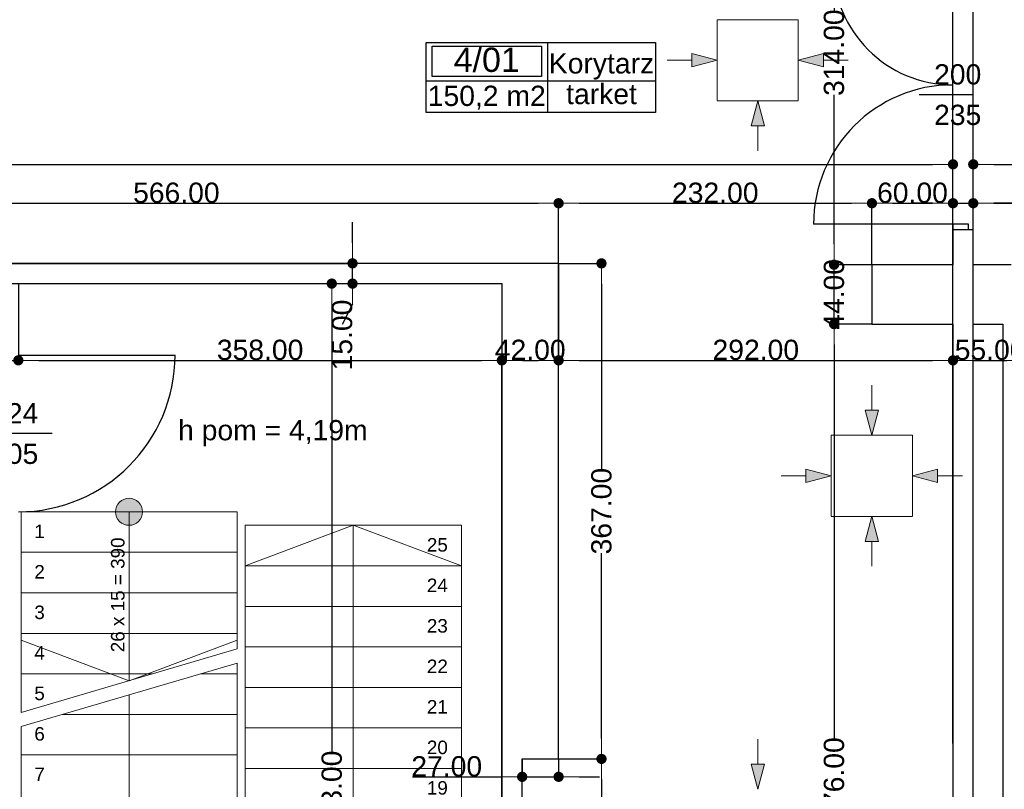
# Model space of a CAD drawing. Header units: millimetres. Extents: x -175445 to -20415, y -559200 to 231527.
# Tile 70 of 256: x -132818 to -125528, y -167316 to -161616. Entities that reach past the tile are written whole.
import ezdxf
from ezdxf.enums import TextEntityAlignment as Align

# ---------------------------------------------------------------- set-up
doc = ezdxf.new("R2010")
doc.units = ezdxf.units.MM
doc.header["$MEASUREMENT"] = 0
for name, color, linetype in [('Drzwi', 7, 'Continuous'), ('Linia', 7, 'Continuous'), ('Obiekt', 7, 'Continuous'), ('Strefa', 9, 'Continuous'), ('Słup', 7, 'Continuous'), ('Tekst', 7, 'Continuous'), ('Wymiary', 9, 'Continuous'), ('Ściana', 7, 'Continuous')]:
    doc.layers.add(name, color=color, linetype=linetype)
doc.styles.add('Arial', font='txt')
doc.styles.add('Times new roman', font='txt')
doc.dimstyles.new('GENERATED_STYLE__1', dxfattribs={"dimtxt": 150, "dimasz": 152, "dimexe": 0.18, "dimexo": 0, "dimgap": 0.09, "dimtad": 1, "dimtih": 1, "dimtoh": 1, "dimlfac": 0.1, "dimzin": 0, "dimdsep": 46, "dimtxsty": 'Arial', "dimblk": 'ARROWHEAD_11', "dimblk1": 'ARROWHEAD_11', "dimblk2": 'ARROWHEAD_11', "dimcen": 0.09, "dimclrd": 256, "dimclre": 256, "dimclrt": 256, "dimazin": 0, "dimtfac": 1, "dimtdec": 4, "dimtmove": 0, "dimatfit": 3, "dimfxl": 1, "dimtolj": 1, "dimtzin": 0, "dimarcsym": 0})
doc.dimstyles.new('GENERATED_STYLE__2', dxfattribs={"dimtxt": 150, "dimasz": 152, "dimexe": 0.18, "dimexo": 0, "dimgap": 0.09, "dimtad": 1, "dimlfac": 0.1, "dimzin": 0, "dimdsep": 46, "dimtxsty": 'Arial', "dimblk": 'ARROWHEAD_11', "dimblk1": 'ARROWHEAD_11', "dimblk2": 'ARROWHEAD_11', "dimcen": 0.09, "dimclrd": 256, "dimclre": 256, "dimclrt": 256, "dimazin": 0, "dimtfac": 1, "dimtdec": 4, "dimtmove": 0, "dimatfit": 3, "dimfxl": 1, "dimtolj": 1, "dimtzin": 0, "dimarcsym": 0})

# ---------------------------------------------------------------- blocks, each defined once
blk = doc.blocks.new('Korytarz_4_01_1', base_point=(-128910.6, 33301.9))
at = {"layer": 'Strefa'}
for p, q in [((-129809.2, 33584.8), (-128110, 33584.8)), ((-129809.2, 33066.2), (-129809.2, 33584.8)), ((-129764.2, 33558.8), (-128955.5, 33558.8)), ((-129764.2, 33332.6), (-129764.2, 33558.8)), ((-128955.5, 33558.8), (-128955.5, 33332.6)), ((-128910.6, 33584.8), (-128910.6, 33066.2)), ((-128110, 33584.8), (-128110, 33066.2)), ((-128955.5, 33332.6), (-129764.2, 33332.6)), ((-129809.2, 33301.9), (-128110, 33301.9)), ((-128110, 33066.2), (-129809.2, 33066.2))]:
    blk.add_line(p, q, dxfattribs=at)
at = {"layer": 'Strefa', "style": 'Arial'}
for tag, height, p in [('ROOM_NUMBER', 180, (-129359.9, 33456.9)), ('ROOM_NAME', 150, (-128510.3, 33430.3)), ('ROOM_CALC_AREA', 150, (-129359.9, 33189.9)), ('floor_f', 150, (-128510.3, 33203.2))]:
    blk.add_attdef(tag, text='', height=height, dxfattribs=at).set_placement(p, align=Align.MIDDLE_CENTER)
blk = doc.blocks.new('ARROWHEAD_11')
at = {"color": 0, "linetype": 'Continuous', "lineweight": 0}
blk.add_line((0, 0), (-1, 0), dxfattribs=at)
at = {"color": 0, "linetype": 'Continuous', "lineweight": 0, "const_width": 0.25, "flags": 128}
blk.add_lwpolyline([(-0.125, 0, 1), (0.125, 0, 1)], format="xyb", close=True, dxfattribs=at)
blk = doc.blocks.new('*D1173')
at = {"layer": 'Defpoints', "color": 0}
for p in [(-131398, -160290.6), (-125908, -160639.1), (-125908, -166975.6)]:
    blk.add_point(p, dxfattribs=at)
at = {"layer": 'Wymiary', "lineweight": -2}
for p, q in [((-131398, -160290.6), (-131398, -160639.3)), ((-131246, -160639.1), (-126060, -160639.1)), ((-125908, -166975.6), (-125908, -160639))]:
    blk.add_line(p, q, dxfattribs=at)
at = {"layer": 'Wymiary', "lineweight": -2, "xscale": 152, "yscale": 152, "zscale": 152, "rotation": 180}
blk.add_blockref('ARROWHEAD_11', (-131398, -160639.1), dxfattribs=at)
at = {"layer": 'Wymiary', "lineweight": -2, "xscale": 152, "yscale": 152, "zscale": 152}
blk.add_blockref('ARROWHEAD_11', (-125908, -160639.1), dxfattribs=at)
at = {"layer": 'Wymiary', "lineweight": 13, "insert": (-128766.8, -160562.5), "char_height": 150, "attachment_point": 5, "style": 'Arial'}
blk.add_mtext('\\A1;549.00', dxfattribs=at)
blk = doc.blocks.new('*D1174')
at = {"layer": 'Defpoints', "color": 0}
for p in [(-125758, -160639.1), (-125908, -166975.6), (-125758, -166975.6)]:
    blk.add_point(p, dxfattribs=at)
at = {"layer": 'Wymiary', "lineweight": -2}
for p, q in [((-126703.7, -160639.1), (-126212, -160639.1)), ((-126212, -160639.1), (-126060, -160639.1)), ((-125908, -166975.6), (-125908, -160639)), ((-125908, -160639.1), (-125758, -160639.1)), ((-125758, -166975.6), (-125758, -160639)), ((-125606, -160639.1), (-125454, -160639.1))]:
    blk.add_line(p, q, dxfattribs=at)
at = {"layer": 'Wymiary', "lineweight": -2, "xscale": 152, "yscale": 152, "zscale": 152}
blk.add_blockref('ARROWHEAD_11', (-125908, -160639.1), dxfattribs=at)
at = {"layer": 'Wymiary', "lineweight": -2, "xscale": 152, "yscale": 152, "zscale": 152, "rotation": 180}
blk.add_blockref('ARROWHEAD_11', (-125758, -160639.1), dxfattribs=at)
at = {"layer": 'Wymiary', "lineweight": 13, "insert": (-126457.9, -160562.5), "char_height": 150, "attachment_point": 5, "style": 'Arial'}
blk.add_mtext('\\A1;15.00', dxfattribs=at)
blk = doc.blocks.new('*D1175')
at = {"layer": 'Defpoints', "color": 0}
for p in [(-122048, -160290.6), (-122048, -160639.1), (-125758, -166975.6)]:
    blk.add_point(p, dxfattribs=at)
at = {"layer": 'Wymiary', "lineweight": -2}
for p, q in [((-122048, -160290.6), (-122048, -160639.3)), ((-125758, -166975.6), (-125758, -160639)), ((-125606, -160639.1), (-122200, -160639.1))]:
    blk.add_line(p, q, dxfattribs=at)
at = {"layer": 'Wymiary', "lineweight": -2, "xscale": 152, "yscale": 152, "zscale": 152, "rotation": 180}
blk.add_blockref('ARROWHEAD_11', (-125758, -160639.1), dxfattribs=at)
at = {"layer": 'Wymiary', "lineweight": -2, "xscale": 152, "yscale": 152, "zscale": 152}
blk.add_blockref('ARROWHEAD_11', (-122048, -160639.1), dxfattribs=at)
at = {"layer": 'Wymiary', "lineweight": 13, "insert": (-123903, -160562.4), "char_height": 150, "attachment_point": 5, "style": 'Arial'}
blk.add_mtext('\\A1;371.00', dxfattribs=at)
blk = doc.blocks.new('*D1206')
at = {"layer": 'Defpoints', "color": 0}
for p in [(-128828, -162975.4), (-134488, -163420.7), (-128828, -163420.7)]:
    blk.add_point(p, dxfattribs=at)
at = {"layer": 'Wymiary', "lineweight": -2}
for p, q in [((-134488, -163420.7), (-134488, -162975.2)), ((-134336, -162975.4), (-128980, -162975.4)), ((-128828, -163420.7), (-128828, -162975.2))]:
    blk.add_line(p, q, dxfattribs=at)
at = {"layer": 'Wymiary', "lineweight": -2, "xscale": 152, "yscale": 152, "zscale": 152, "rotation": 180}
blk.add_blockref('ARROWHEAD_11', (-134488, -162975.4), dxfattribs=at)
at = {"layer": 'Wymiary', "lineweight": -2, "xscale": 152, "yscale": 152, "zscale": 152}
blk.add_blockref('ARROWHEAD_11', (-128828, -162975.4), dxfattribs=at)
at = {"layer": 'Wymiary', "lineweight": 13, "insert": (-131658, -162898.7), "char_height": 150, "attachment_point": 5, "style": 'Arial'}
blk.add_mtext('\\A1;566.00', dxfattribs=at)
blk = doc.blocks.new('*D1207')
at = {"layer": 'Defpoints', "color": 0}
for p in [(-126508, -162975.4), (-128828, -163420.7), (-126508, -163430.6)]:
    blk.add_point(p, dxfattribs=at)
at = {"layer": 'Wymiary', "lineweight": -2}
for p, q in [((-128828, -163420.7), (-128828, -162975.2)), ((-128676, -162975.4), (-126660, -162975.4)), ((-126508, -163430.6), (-126508, -162975.2))]:
    blk.add_line(p, q, dxfattribs=at)
at = {"layer": 'Wymiary', "lineweight": -2, "xscale": 152, "yscale": 152, "zscale": 152, "rotation": 180}
blk.add_blockref('ARROWHEAD_11', (-128828, -162975.4), dxfattribs=at)
at = {"layer": 'Wymiary', "lineweight": -2, "xscale": 152, "yscale": 152, "zscale": 152}
blk.add_blockref('ARROWHEAD_11', (-126508, -162975.4), dxfattribs=at)
at = {"layer": 'Wymiary', "lineweight": 13, "insert": (-127668, -162898.6), "char_height": 150, "attachment_point": 5, "style": 'Arial'}
blk.add_mtext('\\A1;232.00', dxfattribs=at)
blk = doc.blocks.new('*D1208')
at = {"layer": 'Defpoints', "color": 0}
for p in [(-125908, -162975.4), (-126508, -163430.6), (-125908, -166975.6)]:
    blk.add_point(p, dxfattribs=at)
at = {"layer": 'Wymiary', "lineweight": -2}
for p, q in [((-126508, -163430.6), (-126508, -162975.2)), ((-126356, -162975.4), (-126060, -162975.4)), ((-125908, -166975.6), (-125908, -162975.2))]:
    blk.add_line(p, q, dxfattribs=at)
at = {"layer": 'Wymiary', "lineweight": -2, "xscale": 152, "yscale": 152, "zscale": 152, "rotation": 180}
blk.add_blockref('ARROWHEAD_11', (-126508, -162975.4), dxfattribs=at)
at = {"layer": 'Wymiary', "lineweight": -2, "xscale": 152, "yscale": 152, "zscale": 152}
blk.add_blockref('ARROWHEAD_11', (-125908, -162975.4), dxfattribs=at)
at = {"layer": 'Wymiary', "lineweight": 13, "insert": (-126208, -162898.7), "char_height": 150, "attachment_point": 5, "style": 'Arial'}
blk.add_mtext('\\A1;60.00', dxfattribs=at)
blk = doc.blocks.new('*D1209')
at = {"layer": 'Defpoints', "color": 0}
for p in [(-125758, -162975.4), (-125908, -166975.6), (-125758, -166975.6)]:
    blk.add_point(p, dxfattribs=at)
at = {"layer": 'Wymiary', "lineweight": -2}
for p, q in [((-126060, -162975.4), (-126212, -162975.4)), ((-125908, -166975.6), (-125908, -162975.2)), ((-125908, -162975.4), (-125758, -162975.4)), ((-125758, -166975.6), (-125758, -162975.2)), ((-125454, -162975.4), (-125606, -162975.4)), ((-124962.4, -162975.4), (-125454, -162975.4))]:
    blk.add_line(p, q, dxfattribs=at)
at = {"layer": 'Wymiary', "lineweight": -2, "xscale": 152, "yscale": 152, "zscale": 152}
blk.add_blockref('ARROWHEAD_11', (-125908, -162975.4), dxfattribs=at)
at = {"layer": 'Wymiary', "lineweight": -2, "xscale": 152, "yscale": 152, "zscale": 152, "rotation": 180}
blk.add_blockref('ARROWHEAD_11', (-125758, -162975.4), dxfattribs=at)
at = {"layer": 'Wymiary', "lineweight": 13, "insert": (-125208.2, -162898.7), "char_height": 150, "attachment_point": 5, "style": 'Arial'}
blk.add_mtext('\\A1;15.00', dxfattribs=at)
blk = doc.blocks.new('*D1210')
at = {"layer": 'Defpoints', "color": 0}
for p in [(-124758, -162975.4), (-124758, -163430.6), (-125758, -166975.6)]:
    blk.add_point(p, dxfattribs=at)
at = {"layer": 'Wymiary', "lineweight": -2}
for p, q in [((-125758, -166975.6), (-125758, -162975.2)), ((-125606, -162975.4), (-124910, -162975.4)), ((-124758, -163430.6), (-124758, -162975.2))]:
    blk.add_line(p, q, dxfattribs=at)
at = {"layer": 'Wymiary', "lineweight": -2, "xscale": 152, "yscale": 152, "zscale": 152, "rotation": 180}
blk.add_blockref('ARROWHEAD_11', (-125758, -162975.4), dxfattribs=at)
at = {"layer": 'Wymiary', "lineweight": -2, "xscale": 152, "yscale": 152, "zscale": 152}
blk.add_blockref('ARROWHEAD_11', (-124758, -162975.4), dxfattribs=at)
at = {"layer": 'Wymiary', "lineweight": 13, "insert": (-125144.2, -162898.7), "char_height": 150, "attachment_point": 5, "style": 'Arial'}
blk.add_mtext('\\A1;100.00', dxfattribs=at)
blk = doc.blocks.new('*D1237')
at = {"layer": 'Defpoints', "color": 0}
for p in [(-142098, -161780.7), (-125908, -162687.4), (-125908, -166975.6)]:
    blk.add_point(p, dxfattribs=at)
at = {"layer": 'Wymiary', "lineweight": -2}
for p, q in [((-142098, -161780.7), (-142098, -162687.5)), ((-141946, -162687.4), (-126060, -162687.4)), ((-125908, -166975.6), (-125908, -162687.2))]:
    blk.add_line(p, q, dxfattribs=at)
at = {"layer": 'Wymiary', "lineweight": -2, "xscale": 152, "yscale": 152, "zscale": 152, "rotation": 180}
blk.add_blockref('ARROWHEAD_11', (-142098, -162687.4), dxfattribs=at)
at = {"layer": 'Wymiary', "lineweight": -2, "xscale": 152, "yscale": 152, "zscale": 152}
blk.add_blockref('ARROWHEAD_11', (-125908, -162687.4), dxfattribs=at)
at = {"layer": 'Wymiary', "lineweight": 13, "insert": (-134003, -162610.7), "char_height": 150, "attachment_point": 5, "style": 'Arial'}
blk.add_mtext('\\A1;1619.00', dxfattribs=at)
blk = doc.blocks.new('*D1238')
at = {"layer": 'Defpoints', "color": 0}
for p in [(-104088, -162687.4), (-125758, -163170.6), (-104088, -163430.6)]:
    blk.add_point(p, dxfattribs=at)
at = {"layer": 'Wymiary', "lineweight": -2}
for p, q in [((-125758, -163170.6), (-125758, -162687.2)), ((-125606, -162687.4), (-104240, -162687.4)), ((-104088, -163430.6), (-104088, -162687.2))]:
    blk.add_line(p, q, dxfattribs=at)
at = {"layer": 'Wymiary', "lineweight": -2, "xscale": 152, "yscale": 152, "zscale": 152, "rotation": 180}
blk.add_blockref('ARROWHEAD_11', (-125758, -162687.4), dxfattribs=at)
at = {"layer": 'Wymiary', "lineweight": -2, "xscale": 152, "yscale": 152, "zscale": 152}
blk.add_blockref('ARROWHEAD_11', (-104088, -162687.4), dxfattribs=at)
at = {"layer": 'Wymiary', "lineweight": 13, "insert": (-114923, -162610.7), "char_height": 150, "attachment_point": 5, "style": 'Arial'}
blk.add_mtext('\\A1;2167.00', dxfattribs=at)
blk = doc.blocks.new('*D1567')
at = {"layer": 'Defpoints', "color": 0}
for p in [(-132828, -163570.7), (-132978, -163970.7), (-132828, -164138.9)]:
    blk.add_point(p, dxfattribs=at)
at = {"layer": 'Wymiary', "lineweight": -2}
for p, q in [((-132828, -163570.7), (-132828, -164139)), ((-132978, -163970.7), (-132978, -164139)), ((-133773.6, -164138.9), (-133282, -164138.9)), ((-133282, -164138.9), (-133130, -164138.9)), ((-132978, -164138.9), (-132828, -164138.9)), ((-132676, -164138.9), (-132524, -164138.9))]:
    blk.add_line(p, q, dxfattribs=at)
at = {"layer": 'Wymiary', "lineweight": -2, "xscale": 152, "yscale": 152, "zscale": 152}
blk.add_blockref('ARROWHEAD_11', (-132978, -164138.9), dxfattribs=at)
at = {"layer": 'Wymiary', "lineweight": -2, "xscale": 152, "yscale": 152, "zscale": 152, "rotation": 180}
blk.add_blockref('ARROWHEAD_11', (-132828, -164138.9), dxfattribs=at)
at = {"layer": 'Wymiary', "lineweight": 13, "insert": (-133527.9, -164062.2), "char_height": 150, "attachment_point": 5, "style": 'Arial'}
blk.add_mtext('\\A1;15.00', dxfattribs=at)
blk = doc.blocks.new('*D1568')
at = {"layer": 'Defpoints', "color": 0}
for p in [(-132828, -163570.7), (-129248, -164138.9), (-129248, -168490.7)]:
    blk.add_point(p, dxfattribs=at)
at = {"layer": 'Wymiary', "lineweight": -2}
for p, q in [((-132828, -163570.7), (-132828, -164139)), ((-132676, -164138.9), (-129400, -164138.9)), ((-129248, -168490.7), (-129248, -164138.7))]:
    blk.add_line(p, q, dxfattribs=at)
at = {"layer": 'Wymiary', "lineweight": -2, "xscale": 152, "yscale": 152, "zscale": 152, "rotation": 180}
blk.add_blockref('ARROWHEAD_11', (-132828, -164138.9), dxfattribs=at)
at = {"layer": 'Wymiary', "lineweight": -2, "xscale": 152, "yscale": 152, "zscale": 152}
blk.add_blockref('ARROWHEAD_11', (-129248, -164138.9), dxfattribs=at)
at = {"layer": 'Wymiary', "lineweight": 13, "insert": (-131038, -164062.1), "char_height": 150, "attachment_point": 5, "style": 'Arial'}
blk.add_mtext('\\A1;358.00', dxfattribs=at)
blk = doc.blocks.new('*D1569')
at = {"layer": 'Defpoints', "color": 0}
for p in [(-128828, -163420.7), (-128828, -164138.9), (-129248, -168490.7)]:
    blk.add_point(p, dxfattribs=at)
at = {"layer": 'Wymiary', "lineweight": -2}
for p, q in [((-128828, -163420.7), (-128828, -164139)), ((-129248, -168490.7), (-129248, -164138.7)), ((-129096, -164138.9), (-128980, -164138.9))]:
    blk.add_line(p, q, dxfattribs=at)
at = {"layer": 'Wymiary', "lineweight": -2, "xscale": 152, "yscale": 152, "zscale": 152, "rotation": 180}
blk.add_blockref('ARROWHEAD_11', (-129248, -164138.9), dxfattribs=at)
at = {"layer": 'Wymiary', "lineweight": -2, "xscale": 152, "yscale": 152, "zscale": 152}
blk.add_blockref('ARROWHEAD_11', (-128828, -164138.9), dxfattribs=at)
at = {"layer": 'Wymiary', "lineweight": 13, "insert": (-129038, -164062.2), "char_height": 150, "attachment_point": 5, "style": 'Arial'}
blk.add_mtext('\\A1;42.00', dxfattribs=at)
blk = doc.blocks.new('*D1570')
at = {"layer": 'Defpoints', "color": 0}
for p in [(-128828, -163420.7), (-125908, -164138.9), (-125908, -166975.6)]:
    blk.add_point(p, dxfattribs=at)
at = {"layer": 'Wymiary', "lineweight": -2}
for p, q in [((-128828, -163420.7), (-128828, -164139)), ((-128676, -164138.9), (-126060, -164138.9)), ((-125908, -166975.6), (-125908, -164138.7))]:
    blk.add_line(p, q, dxfattribs=at)
at = {"layer": 'Wymiary', "lineweight": -2, "xscale": 152, "yscale": 152, "zscale": 152, "rotation": 180}
blk.add_blockref('ARROWHEAD_11', (-128828, -164138.9), dxfattribs=at)
at = {"layer": 'Wymiary', "lineweight": -2, "xscale": 152, "yscale": 152, "zscale": 152}
blk.add_blockref('ARROWHEAD_11', (-125908, -164138.9), dxfattribs=at)
at = {"layer": 'Wymiary', "lineweight": 13, "insert": (-127368, -164062.2), "char_height": 150, "attachment_point": 5, "style": 'Arial'}
blk.add_mtext('\\A1;292.00', dxfattribs=at)
blk = doc.blocks.new('*D1571')
at = {"layer": 'Defpoints', "color": 0}
for p in [(-125358, -163580.6), (-125358, -164138.9), (-125908, -166975.6)]:
    blk.add_point(p, dxfattribs=at)
at = {"layer": 'Wymiary', "lineweight": -2}
for p, q in [((-125358, -163580.6), (-125358, -164139)), ((-125908, -166975.6), (-125908, -164138.7)), ((-125756, -164138.9), (-125510, -164138.9))]:
    blk.add_line(p, q, dxfattribs=at)
at = {"layer": 'Wymiary', "lineweight": -2, "xscale": 152, "yscale": 152, "zscale": 152, "rotation": 180}
blk.add_blockref('ARROWHEAD_11', (-125908, -164138.9), dxfattribs=at)
at = {"layer": 'Wymiary', "lineweight": -2, "xscale": 152, "yscale": 152, "zscale": 152}
blk.add_blockref('ARROWHEAD_11', (-125358, -164138.9), dxfattribs=at)
at = {"layer": 'Wymiary', "lineweight": 13, "insert": (-125633, -164062.2), "char_height": 150, "attachment_point": 5, "style": 'Arial'}
blk.add_mtext('\\A1;55.00', dxfattribs=at)
blk = doc.blocks.new('*D1640')
at = {"layer": 'Defpoints', "color": 0}
for p in [(-133833, -163570.7), (-130507.2, -163570.7), (-133968, -170900.7)]:
    blk.add_point(p, dxfattribs=at)
at = {"layer": 'Wymiary', "lineweight": -2}
for p, q in [((-133833, -163570.7), (-130507, -163570.7)), ((-130507.2, -163722.7), (-130507.2, -167038.9)), ((-130507.2, -170748.7), (-130507.2, -167660.1)), ((-133968, -170900.7), (-130507, -170900.7))]:
    blk.add_line(p, q, dxfattribs=at)
at = {"layer": 'Wymiary', "lineweight": -2, "xscale": 152, "yscale": 152, "zscale": 152}
for p, rotation in [((-130507.2, -163570.7), 90), ((-130507.2, -170900.7), 270)]:
    blk.add_blockref('ARROWHEAD_11', p, dxfattribs=dict(at, rotation=rotation))
at = {"layer": 'Wymiary', "lineweight": 13, "insert": (-130507.2, -167349.5), "char_height": 150, "attachment_point": 5, "rotation": 90, "style": 'Arial'}
blk.add_mtext('\\A1;733.00', dxfattribs=at)
blk = doc.blocks.new('*D1641')
at = {"layer": 'Defpoints', "color": 0}
for p in [(-133833, -163420.7), (-130353.8, -163420.7), (-133833, -163570.7)]:
    blk.add_point(p, dxfattribs=at)
at = {"layer": 'Wymiary', "lineweight": -2}
for p, q in [((-130353.8, -163268.7), (-130353.8, -163116.7)), ((-133833, -163420.7), (-130353.6, -163420.7)), ((-130353.8, -163570.7), (-130353.8, -163420.7)), ((-133833, -163570.7), (-130353.6, -163570.7)), ((-130353.8, -163722.7), (-130430.5, -163874.7))]:
    blk.add_line(p, q, dxfattribs=at)
at = {"layer": 'Wymiary', "lineweight": -2, "xscale": 152, "yscale": 152, "zscale": 152}
for p, rotation in [((-130353.8, -163420.7), 270), ((-130353.8, -163570.7), 90)]:
    blk.add_blockref('ARROWHEAD_11', p, dxfattribs=dict(at, rotation=rotation))
at = {"layer": 'Wymiary', "lineweight": 13, "insert": (-130430.5, -163951.4), "char_height": 150, "attachment_point": 5, "rotation": 90, "style": 'Arial'}
blk.add_mtext('\\A1;15.00', dxfattribs=at)
blk = doc.blocks.new('*D1644')
at = {"layer": 'Defpoints', "color": 0}
for p in [(-128828, -167090.7), (-128510.4, -167090.7), (-129098, -171340.7)]:
    blk.add_point(p, dxfattribs=at)
at = {"layer": 'Wymiary', "lineweight": -2}
for p, q in [((-128828, -167090.7), (-128510.2, -167090.7)), ((-128510.4, -167242.7), (-128510.4, -168901.5)), ((-128510.4, -171188.7), (-128510.4, -169529.9)), ((-129098, -171340.7), (-128510.2, -171340.7))]:
    blk.add_line(p, q, dxfattribs=at)
at = {"layer": 'Wymiary', "lineweight": -2, "xscale": 152, "yscale": 152, "zscale": 152}
for p, rotation in [((-128510.4, -167090.7), 90), ((-128510.4, -171340.7), 270)]:
    blk.add_blockref('ARROWHEAD_11', p, dxfattribs=dict(at, rotation=rotation))
at = {"layer": 'Wymiary', "lineweight": 13, "insert": (-128510.4, -169215.7), "char_height": 150, "attachment_point": 5, "rotation": 90, "style": 'Arial'}
blk.add_mtext('\\A1;425.00', dxfattribs=at)
blk = doc.blocks.new('*D1645')
at = {"layer": 'Defpoints', "color": 0}
for p in [(-128828, -163420.7), (-128510.4, -163420.7), (-128828, -167090.7)]:
    blk.add_point(p, dxfattribs=at)
at = {"layer": 'Wymiary', "lineweight": -2}
for p, q in [((-128828, -163420.7), (-128510.2, -163420.7)), ((-128510.4, -163572.7), (-128510.4, -164944.5)), ((-128510.4, -166938.7), (-128510.4, -165566.8)), ((-128828, -167090.7), (-128510.2, -167090.7))]:
    blk.add_line(p, q, dxfattribs=at)
at = {"layer": 'Wymiary', "lineweight": -2, "xscale": 152, "yscale": 152, "zscale": 152}
for p, rotation in [((-128510.4, -163420.7), 90), ((-128510.4, -167090.7), 270)]:
    blk.add_blockref('ARROWHEAD_11', p, dxfattribs=dict(at, rotation=rotation))
at = {"layer": 'Wymiary', "lineweight": 13, "insert": (-128510.4, -165255.7), "char_height": 150, "attachment_point": 5, "rotation": 90, "style": 'Arial'}
blk.add_mtext('\\A1;367.00', dxfattribs=at)
blk = doc.blocks.new('*D1650')
at = {"layer": 'Defpoints', "color": 0}
for p in [(-126788.6, -163870.6), (-126508, -163870.6), (-126680.1, -170630.6)]:
    blk.add_point(p, dxfattribs=at)
at = {"layer": 'Wymiary', "lineweight": -2}
for p, q in [((-126508, -163870.6), (-126788.7, -163870.6)), ((-126788.6, -164022.6), (-126788.6, -166939)), ((-126788.6, -170478.6), (-126788.6, -167562.2)), ((-126680.1, -170630.6), (-126788.7, -170630.6))]:
    blk.add_line(p, q, dxfattribs=at)
at = {"layer": 'Wymiary', "lineweight": -2, "xscale": 152, "yscale": 152, "zscale": 152}
for p, rotation in [((-126788.6, -163870.6), 90), ((-126788.6, -170630.6), 270)]:
    blk.add_blockref('ARROWHEAD_11', p, dxfattribs=dict(at, rotation=rotation))
at = {"layer": 'Wymiary', "lineweight": 13, "insert": (-126788.6, -167250.6), "char_height": 150, "attachment_point": 5, "rotation": 90, "style": 'Arial'}
blk.add_mtext('\\A1;676.00', dxfattribs=at)
blk = doc.blocks.new('*D1651')
at = {"layer": 'Defpoints', "color": 0}
for p in [(-126788.6, -163430.6), (-126508, -163430.6), (-126508, -163870.6)]:
    blk.add_point(p, dxfattribs=at)
at = {"layer": 'Wymiary', "lineweight": -2}
for p, q in [((-126788.6, -163278.6), (-126788.6, -163126.6)), ((-126508, -163430.6), (-126788.7, -163430.6)), ((-126788.6, -163870.6), (-126788.6, -163430.6)), ((-126508, -163870.6), (-126788.7, -163870.6)), ((-126788.6, -164022.6), (-126788.6, -164174.6))]:
    blk.add_line(p, q, dxfattribs=at)
at = {"layer": 'Wymiary', "lineweight": -2, "xscale": 152, "yscale": 152, "zscale": 152}
for p, rotation in [((-126788.6, -163430.6), 270), ((-126788.6, -163870.6), 90)]:
    blk.add_blockref('ARROWHEAD_11', p, dxfattribs=dict(at, rotation=rotation))
at = {"layer": 'Wymiary', "lineweight": 13, "insert": (-126788.6, -163650.6), "char_height": 150, "attachment_point": 5, "rotation": 90, "style": 'Arial'}
blk.add_mtext('\\A1;44.00', dxfattribs=at)
blk = doc.blocks.new('*D1652')
at = {"layer": 'Defpoints', "color": 0}
for p in [(-126788.6, -160290.6), (-125843, -160290.6), (-126508, -163430.6)]:
    blk.add_point(p, dxfattribs=at)
at = {"layer": 'Wymiary', "lineweight": -2}
for p, q in [((-125843, -160290.6), (-126788.7, -160290.6)), ((-126788.6, -160442.6), (-126788.6, -161549.5)), ((-126788.6, -163278.6), (-126788.6, -162171.8)), ((-126508, -163430.6), (-126788.7, -163430.6))]:
    blk.add_line(p, q, dxfattribs=at)
at = {"layer": 'Wymiary', "lineweight": -2, "xscale": 152, "yscale": 152, "zscale": 152}
for p, rotation in [((-126788.6, -160290.6), 90), ((-126788.6, -163430.6), 270)]:
    blk.add_blockref('ARROWHEAD_11', p, dxfattribs=dict(at, rotation=rotation))
at = {"layer": 'Wymiary', "lineweight": 13, "insert": (-126788.6, -161860.6), "char_height": 150, "attachment_point": 5, "rotation": 90, "style": 'Arial'}
blk.add_mtext('\\A1;314.00', dxfattribs=at)
blk = doc.blocks.new('*D1655')
at = {"layer": 'Defpoints', "color": 0}
for p in [(-129098, -167090.7), (-128828, -167090.7), (-128828, -167223.2)]:
    blk.add_point(p, dxfattribs=at)
at = {"layer": 'Wymiary', "lineweight": -2}
for p, q in [((-129098, -167090.7), (-129098, -167223.4)), ((-128828, -167090.7), (-128828, -167223.4)), ((-129910.3, -167223.2), (-129402, -167223.2)), ((-129402, -167223.2), (-129250, -167223.2)), ((-129098, -167223.2), (-128828, -167223.2)), ((-128676, -167223.2), (-128524, -167223.2))]:
    blk.add_line(p, q, dxfattribs=at)
at = {"layer": 'Wymiary', "lineweight": -2, "xscale": 152, "yscale": 152, "zscale": 152}
blk.add_blockref('ARROWHEAD_11', (-129098, -167223.2), dxfattribs=at)
at = {"layer": 'Wymiary', "lineweight": -2, "xscale": 152, "yscale": 152, "zscale": 152, "rotation": 180}
blk.add_blockref('ARROWHEAD_11', (-128828, -167223.2), dxfattribs=at)
at = {"layer": 'Wymiary', "lineweight": 13, "insert": (-129656.2, -167146.5), "char_height": 150, "attachment_point": 5, "style": 'Arial'}
blk.add_mtext('\\A1;27.00', dxfattribs=at)

msp = doc.modelspace()

# ---------------------------------------------------------------- hatches: boundary and pattern name
at = {"layer": 'Linia', "linetype": 'Continuous', "lineweight": 13}
for points in [[(-127654.74, -161916.006), (-127841.342, -161866.006), (-127841.342, -161966.006)], [(-127053.94, -161916.006), (-126867.337, -161966.006), (-126867.337, -161866.006)], [(-127353.54, -162216.005), (-127403.291, -162402.674), (-127303.291, -162402.541)], [(-126508.513, -164693.849), (-126458.264, -164507.313), (-126558.264, -164507.18)], [(-126809.713, -164993.848), (-126996.316, -164943.848), (-126996.316, -165043.848)], [(-126208.913, -164993.848), (-126022.311, -165043.848), (-126022.311, -164943.848)], [(-126508.513, -165293.848), (-126558.264, -165480.517), (-126458.264, -165480.384)], [(-127353.54, -167315.507), (-127303.291, -167128.972), (-127403.291, -167128.838)]]:
    msp.add_hatch(color=253, dxfattribs=at).paths.add_polyline_path(points)
at = {"layer": 'Obiekt', "linetype": 'Continuous'}
msp.add_hatch(color=253, dxfattribs=at).paths.add_polyline_path([(-131907.975, -165260.675, 1), (-132107.975, -165260.675, 1)])

# ---------------------------------------------------------------- linework, layer by layer
at = {"layer": 'Drzwi', "color": 253}
for p, q in [((-125908.019, -163130.636), (-126940.019, -163130.636)), ((-125793.019, -163130.636), (-125908.019, -163130.636)), ((-125908.019, -163130.636), (-125908.019, -163170.636)), ((-125793.019, -163170.636), (-125793.019, -163130.636)), ((-125908.019, -163170.636), (-125793.019, -163170.636)), ((-125908.019, -163170.636), (-125793.019, -163170.636)), ((-132828.018, -164100.675), (-131668.018, -164100.675))]:
    msp.add_line(p, q, dxfattribs=at)
for centre, radius, start, end in [((-125908.019, -161210.636), 888, 180, 270), ((-125908.019, -163130.636), 1032, 90, 180), ((-132828.018, -164100.675), 1160, 270, 0)]:
    msp.add_arc(centre, radius, start, end, dxfattribs=at)
at = {"layer": 'Linia', "color": 253, "lineweight": 13}
for p, q in [((-127053.94, -161616.406), (-127653.94, -161616.406)), ((-127653.94, -161616.406), (-127653.94, -162215.606)), ((-127053.94, -162215.606), (-127053.94, -161616.406)), ((-127654.74, -161916.006), (-127841.342, -161866.006)), ((-127841.342, -161966.006), (-127841.342, -161866.006)), ((-127053.94, -161916.006), (-126867.337, -161866.006)), ((-126867.337, -161866.006), (-126867.337, -161966.006)), ((-128025.115, -161916.006), (-127841.342, -161916.006)), ((-127654.74, -161916.006), (-127841.342, -161966.006)), ((-127053.94, -161916.006), (-126867.337, -161966.006)), ((-126683.565, -161916.006), (-126867.337, -161916.006)), ((-127653.94, -162216.406), (-127053.94, -162216.406)), ((-127353.54, -162216.005), (-127403.291, -162402.674)), ((-127353.54, -162216.005), (-127303.291, -162402.541)), ((-127303.291, -162402.541), (-127403.291, -162402.674)), ((-127353.045, -162586.38), (-127353.291, -162402.608)), ((-126508.019, -164323.474), (-126508.264, -164507.246)), ((-126508.513, -164693.849), (-126558.264, -164507.18)), ((-126558.264, -164507.18), (-126458.264, -164507.313)), ((-126508.513, -164693.849), (-126458.264, -164507.313)), ((-126208.913, -164694.248), (-126808.913, -164694.248)), ((-126808.913, -164694.248), (-126808.913, -165293.448)), ((-126208.913, -165293.448), (-126208.913, -164694.248)), ((-126809.713, -164993.848), (-126996.316, -164943.848)), ((-126996.316, -165043.848), (-126996.316, -164943.848)), ((-126208.913, -164993.848), (-126022.311, -164943.848)), ((-126022.311, -164943.848), (-126022.311, -165043.848)), ((-127180.088, -164993.848), (-126996.316, -164993.848)), ((-126809.713, -164993.848), (-126996.316, -165043.848)), ((-126208.913, -164993.848), (-126022.311, -165043.848)), ((-125838.538, -164993.848), (-126022.311, -164993.848)), ((-126808.913, -165294.248), (-126208.913, -165294.248)), ((-126508.513, -165293.848), (-126558.264, -165480.517)), ((-126508.513, -165293.848), (-126458.264, -165480.384)), ((-126458.264, -165480.384), (-126558.264, -165480.517)), ((-126508.019, -165664.223), (-126508.264, -165480.451)), ((-127353.045, -166945.132), (-127353.291, -167128.905)), ((-127353.54, -167315.507), (-127403.291, -167128.838)), ((-127403.291, -167128.838), (-127303.291, -167128.972)), ((-127353.54, -167315.507), (-127303.291, -167128.972))]:
    msp.add_line(p, q, dxfattribs=at)
at = {"layer": 'Obiekt', "color": 253}
for p, q in [((-126159.397, -162170.636), (-125758.019, -162170.636)), ((-132576.64, -164680.675), (-132978.018, -164680.675))]:
    msp.add_line(p, q, dxfattribs=at)
at = {"layer": 'Obiekt', "color": 253, "lineweight": 20}
for p, q in [((-132807.975, -165260.675), (-132807.975, -166746.45)), ((-132807.975, -165260.675), (-131207.975, -165260.675)), ((-132807.975, -165260.675), (-131207.975, -165260.675)), ((-132007.975, -165260.675), (-132007.975, -166511.45)), ((-131207.975, -165260.675), (-131207.975, -166276.45)), ((-131147.975, -169080.675), (-131147.975, -165360.675)), ((-129547.975, -165360.675), (-131147.975, -165360.675)), ((-129547.975, -165360.675), (-131147.975, -165360.675)), ((-130347.975, -165360.675), (-131147.975, -165660.675)), ((-130347.975, -169880.675), (-130347.975, -165360.675)), ((-130347.975, -165360.675), (-129547.975, -165660.675)), ((-129547.975, -170680.675), (-129547.975, -165360.675)), ((-132807.975, -165560.675), (-131207.975, -165560.675)), ((-129547.975, -165660.675), (-131147.975, -165660.675)), ((-132807.975, -165860.675), (-131207.975, -165860.675)), ((-129547.975, -165960.675), (-131147.975, -165960.675)), ((-132807.975, -166160.675), (-131207.975, -166160.675)), ((-132007.975, -166511.45), (-132807.975, -166211.45)), ((-132007.975, -166511.45), (-131207.975, -166211.45)), ((-132807.975, -166746.45), (-131207.975, -166276.45)), ((-129547.975, -166260.675), (-131147.975, -166260.675)), ((-132807.975, -166850.675), (-131207.975, -166380.675)), ((-131207.975, -166380.675), (-131207.975, -169080.675)), ((-132807.975, -166460.675), (-131835.125, -166460.675)), ((-131480.315, -166460.675), (-131207.975, -166460.675)), ((-129547.975, -166560.675), (-131147.975, -166560.675)), ((-132007.975, -166615.675), (-132007.975, -169880.675)), ((-132501.592, -166760.675), (-131207.975, -166760.675)), ((-132807.975, -166850.675), (-132807.975, -170680.675)), ((-129547.975, -166860.675), (-131147.975, -166860.675)), ((-132807.975, -167060.675), (-131207.975, -167060.675)), ((-129547.975, -167160.675), (-131147.975, -167160.675))]:
    msp.add_line(p, q, dxfattribs=at)
msp.add_circle((-132007.975, -165260.675), 100, dxfattribs=at)
at = {"layer": 'Słup', "color": 253}
for p, q in [((-128828.018, -163420.675), (-129098.018, -163420.675)), ((-128828.018, -163570.675), (-128828.018, -163420.675)), ((-125908.019, -163430.594), (-126508.019, -163430.594)), ((-126508.019, -163430.594), (-126508.019, -163870.593)), ((-125538.019, -163430.594), (-125758.019, -163430.594)), ((-125478.019, -163430.594), (-125538.019, -163430.594)), ((-128828.018, -167090.675), (-128828.018, -163570.675)), ((-126508.019, -163870.593), (-125908.019, -163870.593)), ((-125758.019, -163870.593), (-125538.019, -163870.593)), ((-129098.018, -167090.675), (-128828.018, -167090.675))]:
    msp.add_line(p, q, dxfattribs=at)
at = {"layer": 'Ściana', "color": 253}
for p, q in [((-125908.019, -163170.636), (-125793.019, -163170.636)), ((-125793.019, -163170.636), (-125758.019, -163170.636))]:
    msp.add_line(p, q, dxfattribs=at)
at = {"layer": 'Ściana', "color": 253, "flags": 128}
for points in [[(-125908.019, -163170.636), (-125908.019, -163430.593)], [(-125758.019, -163430.593), (-125758.019, -163170.636)], [(-129098.018, -163420.675), (-134488.018, -163420.675)], [(-132828.018, -163570.675), (-129248.018, -163570.675)], [(-129248.018, -163570.675), (-129248.018, -170900.675)], [(-125908.019, -163870.594), (-125908.019, -170630.593)], [(-125758.019, -168930.636), (-125758.019, -163870.594)], [(-125538.019, -163870.594), (-125538.019, -168930.636)], [(-129098.018, -171340.675), (-129098.018, -167090.675)]]:
    msp.add_lwpolyline(points, dxfattribs=at)

# ---------------------------------------------------------------- block references
at = {"layer": 'Strefa', "color": 253}
ref = msp.add_blockref('Korytarz_4_01_1', (-128910.599, -162068.043), dxfattribs=at)
ref.add_attrib('ROOM_NAME', 'Korytarz', dxfattribs={"color": 7, "height": 150, "style": 'Arial'}).set_placement((-128510.279, -161939.643), align=Align.MIDDLE_CENTER)
ref.add_attrib('ROOM_NUMBER', '4/01', dxfattribs={"color": 7, "height": 180, "style": 'Arial'}).set_placement((-129359.879, -161913.096), align=Align.MIDDLE_CENTER)
ref.add_attrib('ROOM_CALC_AREA', '150,2 m2', dxfattribs={"color": 7, "height": 150, "style": 'Arial'}).set_placement((-129359.879, -162180.097), align=Align.MIDDLE_CENTER)
ref.add_attrib('floor_f', 'tarket', dxfattribs={"color": 7, "height": 150, "style": 'Arial'}).set_placement((-128510.279, -162166.726), align=Align.MIDDLE_CENTER)

# ---------------------------------------------------------------- texts
at = {"layer": 'Obiekt', "color": 253, "char_height": 150, "attachment_point": 7, "style": 'Arial'}
for s, insert in [('\\A1;{\\fArial|b0|i0|c238|p38;200}', (-126047.845, -162098.104)), ('\\A1;{\\fArial|b0|i0|c238|p38;235}', (-126047.845, -162398.207)), ('\\A1;{\\fArial|b0|i0|c238|p38;124}', (-133029.679, -164605.675)), ('\\A1;{\\fArial|b0|i0|c238|p38;205}', (-133029.679, -164908.143))]:
    msp.add_mtext(s, dxfattribs=dict(at, insert=insert))
at = {"layer": 'Obiekt', "color": 253, "lineweight": 20, "char_height": 100, "attachment_point": 6, "style": 'Arial'}
for s, insert in [('\\A1;{\\fArial|b0|i0|c238|p38;1}', (-132632.089, -165404.96)), ('\\A1;{\\fArial|b0|i0|c238|p38;25}', (-129647.975, -165505.783)), ('\\A1;{\\fArial|b0|i0|c238|p38;2}', (-132632.089, -165704.96)), ('\\A1;{\\fArial|b0|i0|c238|p38;24}', (-129647.975, -165804.96)), ('\\A1;{\\fArial|b0|i0|c238|p38;3}', (-132632.089, -166005.817)), ('\\A1;{\\fArial|b0|i0|c238|p38;23}', (-129647.975, -166105.817)), ('\\A1;{\\fArial|b0|i0|c238|p38;4}', (-132632.089, -166304.96)), ('\\A1;{\\fArial|b0|i0|c238|p38;22}', (-129647.975, -166404.96)), ('\\A1;{\\fArial|b0|i0|c238|p38;5}', (-132632.089, -166605.783)), ('\\A1;{\\fArial|b0|i0|c238|p38;21}', (-129647.975, -166704.96)), ('\\A1;{\\fArial|b0|i0|c238|p38;6}', (-132632.089, -166905.783)), ('\\A1;{\\fArial|b0|i0|c238|p38;20}', (-129647.975, -167005.783)), ('\\A1;{\\fArial|b0|i0|c238|p38;7}', (-132632.089, -167204.96)), ('\\A1;{\\fArial|b0|i0|c238|p38;19}', (-129647.975, -167305.783))]:
    msp.add_mtext(s, dxfattribs=dict(at, insert=insert))
at = {"layer": 'Obiekt', "color": 253, "lineweight": 20, "insert": (-132091.404, -165450.401), "char_height": 100, "attachment_point": 6, "rotation": 90, "style": 'Arial'}
msp.add_mtext('\\A1;{\\fArial|b0|i0|c238|p38; 26 x 15 = 390}', dxfattribs=at)
at = {"layer": 'Tekst', "color": 253, "insert": (-130943.733, -164580.962), "char_height": 150, "attachment_point": 2, "style": 'Times new roman'}
msp.add_mtext('\\A1;{\\fArial|b0|i0|c0|p38;h pom = 4,19m}', dxfattribs=at)

# ---------------------------------------------------------------- dimensions: what is measured, and where the dimension line sits
at = {"layer": 'Wymiary', "color": 8, "lineweight": 13}
for base, p1, p2, picture, middle in [((-125908.019, -160639.136), (-131398.018, -160290.636), (-125908.019, -166975.636), '*D1173', (-128766.848, -160639.136)), ((-122048.019, -160639.136), (-125758.019, -166975.636), (-122048.019, -160290.636), '*D1175', (-123903.019, -160639.136)), ((-125758.019, -160639.136), (-125908.019, -166975.636), (-125758.019, -166975.636), '*D1174', (-126457.88, -160639.136)), ((-125908.019, -162687.366), (-142098.018, -161780.655), (-125908.019, -166975.636), '*D1237', (-134003.019, -162687.366)), ((-104088.019, -162687.366), (-125758.019, -163170.636), (-104088.019, -163430.636), '*D1238', (-114923.019, -162687.366)), ((-128828.018, -162975.372), (-134488.018, -163420.675), (-128828.018, -163420.675), '*D1206', (-131658.018, -162975.372)), ((-126508.019, -162975.372), (-128828.018, -163420.675), (-126508.019, -163430.594), '*D1207', (-127668.019, -162975.372)), ((-125908.019, -162975.372), (-126508.019, -163430.594), (-125908.019, -166975.636), '*D1208', (-126208.019, -162975.372)), ((-125758.019, -162975.372), (-125908.019, -166975.636), (-125758.019, -166975.636), '*D1209', (-125208.158, -162975.372)), ((-124758.019, -162975.372), (-125758.019, -166975.636), (-124758.019, -163430.636), '*D1210', (-125144.19, -162975.372)), ((-128828.018, -164138.869), (-129248.018, -168490.655), (-128828.018, -163420.675), '*D1569', (-129038.018, -164138.869)), ((-125908.019, -164138.869), (-128828.018, -163420.675), (-125908.019, -166975.636), '*D1570', (-127368.019, -164138.869)), ((-132828.018, -164138.869), (-132978.018, -163970.675), (-132828.018, -163570.675), '*D1567', (-133527.879, -164138.869)), ((-129248.018, -164138.869), (-132828.018, -163570.675), (-129248.018, -168490.655), '*D1568', (-131038.018, -164138.869)), ((-125358.019, -164138.869), (-125908.019, -166975.636), (-125358.019, -163580.636), '*D1571', (-125633.019, -164138.869)), ((-128828.018, -167223.182), (-129098.018, -167090.675), (-128828.018, -167090.675), '*D1655', (-129656.218, -167223.182))]:
    dim = msp.add_linear_dim(base=base, p1=p1, p2=p2, dimstyle='GENERATED_STYLE__1', dxfattribs=at)
    dim.commit()
    dim.dimension.update_dxf_attribs({"geometry": picture, "text_midpoint": middle, "dimtype": 160})
for base, p1, p2, picture, middle in [((-126788.565, -160290.636), (-126508.019, -163430.594), (-125843.019, -160290.636), '*D1652', (-126788.565, -161860.615)), ((-130353.815, -163420.675), (-133833.018, -163570.675), (-133833.018, -163420.675), '*D1641', (-130430.491, -163951.351)), ((-126788.565, -163430.594), (-126508.019, -163870.594), (-126508.019, -163430.594), '*D1651', (-126788.565, -163650.594)), ((-128510.374, -163420.675), (-128828.018, -167090.675), (-128828.018, -163420.675), '*D1645', (-128510.374, -165255.675)), ((-130507.167, -163570.675), (-133968.018, -170900.675), (-133833.018, -163570.675), '*D1640', (-130507.167, -167349.504)), ((-126788.565, -163870.594), (-126680.088, -170630.594), (-126508.019, -163870.594), '*D1650', (-126788.565, -167250.594)), ((-128510.374, -167090.675), (-129098.018, -171340.675), (-128828.018, -167090.675), '*D1644', (-128510.374, -169215.675))]:
    dim = msp.add_linear_dim(base=base, p1=p1, p2=p2, angle=90, dimstyle='GENERATED_STYLE__2', dxfattribs=at)
    dim.commit()
    dim.dimension.update_dxf_attribs({"geometry": picture, "text_midpoint": middle, "dimtype": 160, "text_rotation": 90})

doc.saveas('drawing.dxf')
